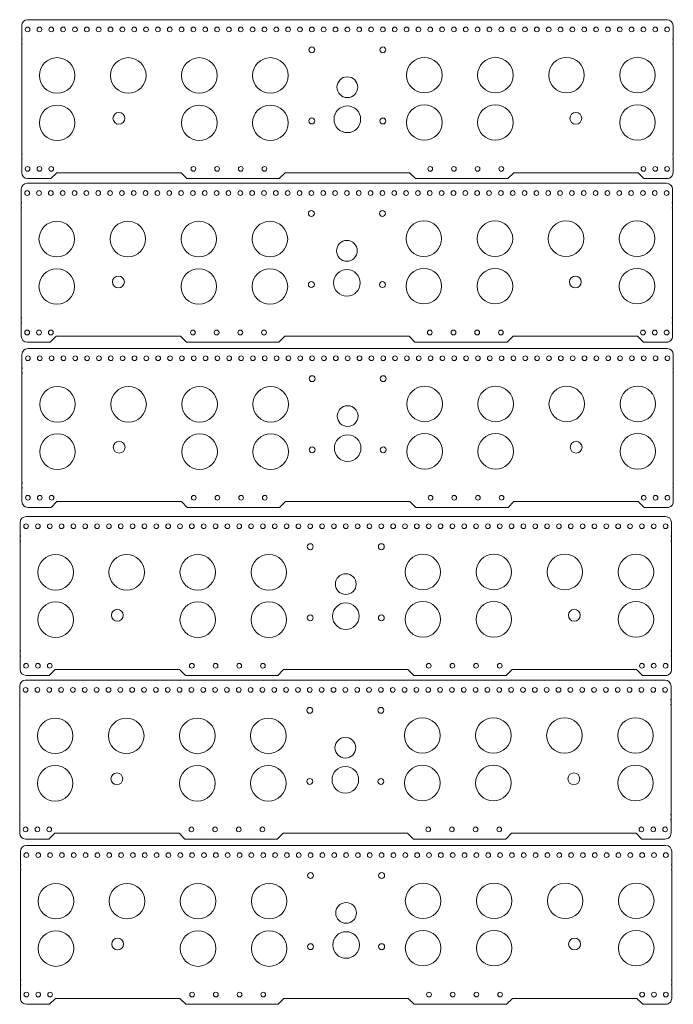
# Model space of a CAD drawing. Header units: inches. Extents: x -13.1 to 14.5, y -24.1 to 17.4.
import ezdxf

# ---------------------------------------------------------------- set-up
doc = ezdxf.new("R2010")
doc.units = ezdxf.units.IN
doc.header["$MEASUREMENT"] = 0

msp = doc.modelspace()

# ---------------------------------------------------------------- linework, layer by layer
at = {"color": 7, "linetype": 'Continuous', "lineweight": 15}
for p, q in [((-13.048, 16.626), (-13.048, 17.181)), ((-12.798, 17.431), (14.202, 17.431)), ((14.452, 17.181), (14.452, 16.626)), ((-13.048, 16.596), (-13.048, 16.414)), ((-13.048, 16.384), (-13.048, 11.774)), ((14.452, 16.414), (14.452, 16.596)), ((14.452, 11.804), (14.452, 16.384)), ((-13.048, 11.744), (-13.048, 11.562)), ((14.452, 11.804), (14.452, 11.804)), ((14.452, 11.774), (14.452, 11.804)), ((14.452, 11.562), (14.452, 11.744)), ((-13.048, 11.532), (-13.048, 10.977)), ((14.452, 10.977), (14.452, 11.532)), ((-11.82, 10.727), (-11.57, 10.977)), ((-11.57, 10.977), (-6.32, 10.977)), ((-6.32, 10.977), (-6.07, 10.727)), ((-2.173, 10.727), (-1.923, 10.977)), ((-1.923, 10.977), (3.327, 10.977)), ((3.327, 10.977), (3.577, 10.727)), ((7.474, 10.727), (7.724, 10.977)), ((7.724, 10.977), (12.974, 10.977)), ((12.974, 10.977), (13.224, 10.727)), ((-12.817, 10.529), (14.183, 10.529)), ((-12.798, 10.727), (-11.82, 10.727)), ((-6.07, 10.727), (-2.173, 10.727)), ((3.577, 10.727), (7.474, 10.727)), ((13.224, 10.727), (14.202, 10.727)), ((-13.067, 9.724), (-13.067, 10.279)), ((14.433, 10.279), (14.433, 9.724)), ((-13.067, 9.694), (-13.067, 9.512)), ((14.433, 9.512), (14.433, 9.694)), ((-13.067, 9.482), (-13.067, 4.872)), ((14.433, 4.902), (14.433, 9.482)), ((-13.067, 4.842), (-13.067, 4.66)), ((-13.067, 4.63), (-13.067, 4.075)), ((14.433, 4.902), (14.433, 4.902)), ((14.433, 4.872), (14.433, 4.902)), ((14.433, 4.66), (14.433, 4.842)), ((14.433, 4.075), (14.433, 4.63)), ((-12.817, 3.825), (-11.839, 3.825)), ((-11.839, 3.825), (-11.589, 4.075)), ((-11.589, 4.075), (-6.339, 4.075)), ((-6.339, 4.075), (-6.089, 3.825)), ((-6.089, 3.825), (-2.192, 3.825)), ((-2.192, 3.825), (-1.942, 4.075)), ((-1.942, 4.075), (3.308, 4.075)), ((3.308, 4.075), (3.558, 3.825)), ((3.558, 3.825), (7.455, 3.825)), ((7.455, 3.825), (7.705, 4.075)), ((7.705, 4.075), (12.955, 4.075)), ((12.955, 4.075), (13.205, 3.825)), ((13.205, 3.825), (14.183, 3.825)), ((-12.785, 3.558), (14.215, 3.558)), ((-13.035, 2.753), (-13.035, 3.308)), ((14.465, 3.308), (14.465, 2.753)), ((-13.035, 2.723), (-13.035, 2.541)), ((-13.035, 2.511), (-13.035, -2.099)), ((14.465, 2.541), (14.465, 2.723)), ((14.465, -2.069), (14.465, 2.511)), ((14.465, -2.069), (14.465, -2.069)), ((14.465, -2.099), (14.465, -2.069)), ((-13.035, -2.129), (-13.035, -2.311)), ((-13.035, -2.341), (-13.035, -2.896)), ((14.465, -2.311), (14.465, -2.129)), ((14.465, -2.896), (14.465, -2.341)), ((-11.807, -3.146), (-11.557, -2.896)), ((-11.557, -2.896), (-6.307, -2.896)), ((-6.307, -2.896), (-6.057, -3.146)), ((-2.16, -3.146), (-1.91, -2.896)), ((-1.91, -2.896), (3.34, -2.896)), ((3.34, -2.896), (3.59, -3.146)), ((7.487, -3.146), (7.737, -2.896)), ((7.737, -2.896), (12.987, -2.896)), ((12.987, -2.896), (13.237, -3.146)), ((-12.785, -3.146), (-11.807, -3.146)), ((-6.057, -3.146), (-2.16, -3.146)), ((3.59, -3.146), (7.487, -3.146)), ((13.237, -3.146), (14.215, -3.146)), ((-12.864, -3.53), (14.136, -3.53)), ((-13.114, -4.335), (-13.114, -3.78)), ((14.386, -3.78), (14.386, -4.335)), ((-13.114, -4.365), (-13.114, -4.547)), ((14.386, -4.547), (14.386, -4.365)), ((-13.114, -4.577), (-13.114, -9.187)), ((14.386, -9.157), (14.386, -4.577)), ((-13.114, -9.217), (-13.114, -9.399)), ((-13.114, -9.429), (-13.114, -9.984)), ((14.386, -9.157), (14.386, -9.157)), ((14.386, -9.187), (14.386, -9.157)), ((14.386, -9.399), (14.386, -9.217)), ((14.386, -9.984), (14.386, -9.429)), ((-12.864, -10.234), (-11.886, -10.234)), ((-11.886, -10.234), (-11.636, -9.984)), ((-11.636, -9.984), (-6.386, -9.984)), ((-6.386, -9.984), (-6.136, -10.234)), ((-6.136, -10.234), (-2.239, -10.234)), ((-2.239, -10.234), (-1.989, -9.984)), ((-1.989, -9.984), (3.261, -9.984)), ((3.261, -9.984), (3.511, -10.234)), ((3.511, -10.234), (7.408, -10.234)), ((7.408, -10.234), (7.658, -9.984)), ((7.658, -9.984), (12.908, -9.984)), ((12.908, -9.984), (13.158, -10.234)), ((13.158, -10.234), (14.136, -10.234)), ((-13.133, -11.237), (-13.133, -10.682)), ((-12.883, -10.432), (14.117, -10.432)), ((14.367, -10.682), (14.367, -11.237)), ((-13.133, -11.267), (-13.133, -11.449)), ((-13.133, -11.479), (-13.133, -16.089)), ((14.367, -11.449), (14.367, -11.267)), ((14.367, -16.059), (14.367, -11.479)), ((-13.133, -16.119), (-13.133, -16.301)), ((14.367, -16.059), (14.367, -16.059)), ((14.367, -16.089), (14.367, -16.059)), ((14.367, -16.301), (14.367, -16.119)), ((-13.133, -16.331), (-13.133, -16.886)), ((14.367, -16.886), (14.367, -16.331)), ((-11.905, -17.136), (-11.655, -16.886)), ((-11.655, -16.886), (-6.405, -16.886)), ((-6.405, -16.886), (-6.155, -17.136)), ((-2.258, -17.136), (-2.008, -16.886)), ((-2.008, -16.886), (3.242, -16.886)), ((3.242, -16.886), (3.492, -17.136)), ((7.389, -17.136), (7.639, -16.886)), ((7.639, -16.886), (12.889, -16.886)), ((12.889, -16.886), (13.139, -17.136)), ((-12.883, -17.136), (-11.905, -17.136)), ((-12.851, -17.403), (14.149, -17.403)), ((-6.155, -17.136), (-2.258, -17.136)), ((3.492, -17.136), (7.389, -17.136)), ((13.139, -17.136), (14.117, -17.136)), ((-13.101, -18.208), (-13.101, -17.653)), ((14.399, -17.653), (14.399, -18.208)), ((-13.101, -18.238), (-13.101, -18.42)), ((14.399, -18.42), (14.399, -18.238)), ((-13.101, -18.45), (-13.101, -23.06)), ((14.399, -23.03), (14.399, -18.45)), ((-13.101, -23.09), (-13.101, -23.272)), ((14.399, -23.03), (14.399, -23.03)), ((14.399, -23.06), (14.399, -23.03)), ((14.399, -23.272), (14.399, -23.09)), ((-13.101, -23.302), (-13.101, -23.857)), ((14.399, -23.857), (14.399, -23.302)), ((-11.873, -24.107), (-11.623, -23.857)), ((-11.623, -23.857), (-6.373, -23.857)), ((-6.373, -23.857), (-6.123, -24.107)), ((-2.226, -24.107), (-1.976, -23.857)), ((-1.976, -23.857), (3.274, -23.857)), ((3.274, -23.857), (3.524, -24.107)), ((7.421, -24.107), (7.671, -23.857)), ((7.671, -23.857), (12.921, -23.857)), ((12.921, -23.857), (13.171, -24.107)), ((-12.851, -24.107), (-11.873, -24.107)), ((-6.123, -24.107), (-2.226, -24.107)), ((3.524, -24.107), (7.421, -24.107)), ((13.171, -24.107), (14.149, -24.107))]:
    msp.add_line(p, q, dxfattribs=at)
for centre, radius in [((-12.798, 17.021), 0.1), ((-12.298, 17.021), 0.1), ((-11.798, 17.021), 0.1), ((-11.298, 17.021), 0.1), ((-10.798, 17.021), 0.1), ((-10.298, 17.021), 0.1), ((-9.798, 17.021), 0.1), ((-9.298, 17.021), 0.1), ((-8.798, 17.021), 0.1), ((-8.298, 17.021), 0.1), ((-7.798, 17.021), 0.1), ((-7.298, 17.021), 0.1), ((-6.798, 17.021), 0.1), ((-6.298, 17.021), 0.1), ((-5.798, 17.021), 0.1), ((-5.298, 17.021), 0.1), ((-4.798, 17.021), 0.1), ((-4.298, 17.021), 0.1), ((-3.798, 17.021), 0.1), ((-3.298, 17.021), 0.1), ((-2.798, 17.021), 0.1), ((-2.298, 17.021), 0.1), ((-1.798, 17.021), 0.1), ((-1.298, 17.021), 0.1), ((-0.798, 17.021), 0.1), ((-0.298, 17.021), 0.1), ((0.202, 17.021), 0.1), ((0.702, 17.021), 0.1), ((1.202, 17.021), 0.1), ((1.702, 17.021), 0.1), ((2.202, 17.021), 0.1), ((2.702, 17.021), 0.1), ((3.202, 17.021), 0.1), ((3.702, 17.021), 0.1), ((4.202, 17.021), 0.1), ((4.702, 17.021), 0.1), ((5.202, 17.021), 0.1), ((5.702, 17.021), 0.1), ((6.202, 17.021), 0.1), ((6.702, 17.021), 0.1), ((7.202, 17.021), 0.1), ((7.702, 17.021), 0.1), ((8.202, 17.021), 0.1), ((8.702, 17.021), 0.1), ((9.202, 17.021), 0.1), ((9.702, 17.021), 0.1), ((10.202, 17.021), 0.1), ((10.702, 17.021), 0.1), ((11.202, 17.021), 0.1), ((11.702, 17.021), 0.1), ((12.202, 17.021), 0.1), ((12.702, 17.021), 0.1), ((13.202, 17.021), 0.1), ((13.702, 17.021), 0.1), ((14.202, 17.021), 0.1), ((-0.798, 16.159), 0.125), ((2.202, 16.159), 0.125), ((-11.548, 15.079), 0.75), ((-8.548, 15.079), 0.75), ((-5.548, 15.079), 0.75), ((-2.548, 15.079), 0.75), ((3.952, 15.094), 0.75), ((6.952, 15.094), 0.75), ((9.952, 15.094), 0.75), ((12.952, 15.094), 0.75), ((0.702, 14.582), 0.438), ((-11.548, 13.079), 0.75), ((-5.548, 13.079), 0.75), ((-2.548, 13.079), 0.75), ((0.702, 13.229), 0.562), ((3.952, 13.094), 0.75), ((6.952, 13.094), 0.75), ((12.952, 13.094), 0.75), ((-8.944, 13.269), 0.25), ((10.349, 13.269), 0.25), ((-0.798, 13.159), 0.125), ((2.202, 13.158), 0.125), ((-12.798, 11.137), 0.1), ((-12.298, 11.137), 0.1), ((-11.798, 11.137), 0.1), ((-5.798, 11.137), 0.1), ((-4.798, 11.137), 0.1), ((-3.798, 11.137), 0.1), ((-2.798, 11.137), 0.1), ((4.202, 11.137), 0.1), ((5.202, 11.137), 0.1), ((6.202, 11.137), 0.1), ((7.202, 11.137), 0.1), ((13.202, 11.137), 0.1), ((13.702, 11.137), 0.1), ((14.202, 11.137), 0.1), ((-12.817, 10.119), 0.1), ((-12.317, 10.119), 0.1), ((-11.817, 10.119), 0.1), ((-11.317, 10.119), 0.1), ((-10.817, 10.119), 0.1), ((-10.317, 10.119), 0.1), ((-9.817, 10.119), 0.1), ((-9.317, 10.119), 0.1), ((-8.817, 10.119), 0.1), ((-8.317, 10.119), 0.1), ((-7.817, 10.119), 0.1), ((-7.317, 10.119), 0.1), ((-6.817, 10.119), 0.1), ((-6.317, 10.119), 0.1), ((-5.817, 10.119), 0.1), ((-5.317, 10.119), 0.1), ((-4.817, 10.119), 0.1), ((-4.317, 10.119), 0.1), ((-3.817, 10.119), 0.1), ((-3.317, 10.119), 0.1), ((-2.817, 10.119), 0.1), ((-2.317, 10.119), 0.1), ((-1.817, 10.119), 0.1), ((-1.317, 10.119), 0.1), ((-0.817, 10.119), 0.1), ((-0.317, 10.119), 0.1), ((0.183, 10.119), 0.1), ((0.683, 10.119), 0.1), ((1.183, 10.119), 0.1), ((1.683, 10.119), 0.1), ((2.183, 10.119), 0.1), ((2.683, 10.119), 0.1), ((3.183, 10.119), 0.1), ((3.683, 10.119), 0.1), ((4.183, 10.119), 0.1), ((4.683, 10.119), 0.1), ((5.183, 10.119), 0.1), ((5.683, 10.119), 0.1), ((6.183, 10.119), 0.1), ((6.683, 10.119), 0.1), ((7.183, 10.119), 0.1), ((7.683, 10.119), 0.1), ((8.183, 10.119), 0.1), ((8.683, 10.119), 0.1), ((9.183, 10.119), 0.1), ((9.683, 10.119), 0.1), ((10.183, 10.119), 0.1), ((10.683, 10.119), 0.1), ((11.183, 10.119), 0.1), ((11.683, 10.119), 0.1), ((12.183, 10.119), 0.1), ((12.683, 10.119), 0.1), ((13.183, 10.119), 0.1), ((13.683, 10.119), 0.1), ((14.183, 10.119), 0.1), ((-0.817, 9.257), 0.125), ((2.183, 9.257), 0.125), ((-11.567, 8.177), 0.75), ((-8.567, 8.177), 0.75), ((-5.567, 8.177), 0.75), ((-2.567, 8.177), 0.75), ((3.933, 8.192), 0.75), ((6.933, 8.192), 0.75), ((9.933, 8.192), 0.75), ((12.933, 8.192), 0.75), ((0.683, 7.68), 0.438), ((-11.567, 6.177), 0.75), ((-5.567, 6.177), 0.75), ((-2.567, 6.177), 0.75), ((0.683, 6.327), 0.562), ((3.933, 6.192), 0.75), ((6.933, 6.192), 0.75), ((12.933, 6.192), 0.75), ((-8.963, 6.367), 0.25), ((-0.817, 6.257), 0.125), ((2.183, 6.256), 0.125), ((10.33, 6.367), 0.25), ((-12.817, 4.235), 0.1), ((-12.317, 4.235), 0.1), ((-11.817, 4.235), 0.1), ((-5.817, 4.235), 0.1), ((-4.817, 4.235), 0.1), ((-3.817, 4.235), 0.1), ((-2.817, 4.235), 0.1), ((4.183, 4.235), 0.1), ((5.183, 4.235), 0.1), ((6.183, 4.235), 0.1), ((7.183, 4.235), 0.1), ((13.183, 4.235), 0.1), ((13.683, 4.235), 0.1), ((14.183, 4.235), 0.1), ((-12.785, 3.148), 0.1), ((-12.285, 3.148), 0.1), ((-11.785, 3.148), 0.1), ((-11.285, 3.148), 0.1), ((-10.785, 3.148), 0.1), ((-10.285, 3.148), 0.1), ((-9.785, 3.148), 0.1), ((-9.285, 3.148), 0.1), ((-8.785, 3.148), 0.1), ((-8.285, 3.148), 0.1), ((-7.785, 3.148), 0.1), ((-7.285, 3.148), 0.1), ((-6.785, 3.148), 0.1), ((-6.285, 3.148), 0.1), ((-5.785, 3.148), 0.1), ((-5.285, 3.148), 0.1), ((-4.785, 3.148), 0.1), ((-4.285, 3.148), 0.1), ((-3.785, 3.148), 0.1), ((-3.285, 3.148), 0.1), ((-2.785, 3.148), 0.1), ((-2.285, 3.148), 0.1), ((-1.785, 3.148), 0.1), ((-1.285, 3.148), 0.1), ((-0.785, 3.148), 0.1), ((-0.285, 3.148), 0.1), ((0.215, 3.148), 0.1), ((0.715, 3.148), 0.1), ((1.215, 3.148), 0.1), ((1.715, 3.148), 0.1), ((2.215, 3.148), 0.1), ((2.715, 3.148), 0.1), ((3.215, 3.148), 0.1), ((3.715, 3.148), 0.1), ((4.215, 3.148), 0.1), ((4.715, 3.148), 0.1), ((5.215, 3.148), 0.1), ((5.715, 3.148), 0.1), ((6.215, 3.148), 0.1), ((6.715, 3.148), 0.1), ((7.215, 3.148), 0.1), ((7.715, 3.148), 0.1), ((8.215, 3.148), 0.1), ((8.715, 3.148), 0.1), ((9.215, 3.148), 0.1), ((9.715, 3.148), 0.1), ((10.215, 3.148), 0.1), ((10.715, 3.148), 0.1), ((11.215, 3.148), 0.1), ((11.715, 3.148), 0.1), ((12.215, 3.148), 0.1), ((12.715, 3.148), 0.1), ((13.215, 3.148), 0.1), ((13.715, 3.148), 0.1), ((14.215, 3.148), 0.1), ((-0.785, 2.286), 0.125), ((2.215, 2.286), 0.125), ((-11.535, 1.206), 0.75), ((-8.535, 1.206), 0.75), ((-5.535, 1.206), 0.75), ((-2.535, 1.206), 0.75), ((3.965, 1.221), 0.75), ((6.965, 1.221), 0.75), ((9.965, 1.221), 0.75), ((12.965, 1.221), 0.75), ((0.715, 0.709), 0.438), ((-11.535, -0.794), 0.75), ((-8.932, -0.604), 0.25), ((-5.535, -0.794), 0.75), ((-2.535, -0.794), 0.75), ((0.715, -0.644), 0.562), ((3.965, -0.779), 0.75), ((6.965, -0.779), 0.75), ((10.361, -0.604), 0.25), ((12.965, -0.779), 0.75), ((-0.785, -0.714), 0.125), ((2.215, -0.714), 0.125), ((-12.785, -2.736), 0.1), ((-12.285, -2.736), 0.1), ((-11.785, -2.736), 0.1), ((-5.785, -2.736), 0.1), ((-4.785, -2.736), 0.1), ((-3.785, -2.736), 0.1), ((-2.785, -2.736), 0.1), ((4.215, -2.736), 0.1), ((5.215, -2.736), 0.1), ((6.215, -2.736), 0.1), ((7.215, -2.736), 0.1), ((13.215, -2.736), 0.1), ((13.715, -2.736), 0.1), ((14.215, -2.736), 0.1), ((-12.864, -3.94), 0.1), ((-12.364, -3.94), 0.1), ((-11.864, -3.94), 0.1), ((-11.364, -3.94), 0.1), ((-10.864, -3.94), 0.1), ((-10.364, -3.94), 0.1), ((-9.864, -3.94), 0.1), ((-9.364, -3.94), 0.1), ((-8.864, -3.94), 0.1), ((-8.364, -3.94), 0.1), ((-7.864, -3.94), 0.1), ((-7.364, -3.94), 0.1), ((-6.864, -3.94), 0.1), ((-6.364, -3.94), 0.1), ((-5.864, -3.94), 0.1), ((-5.364, -3.94), 0.1), ((-4.864, -3.94), 0.1), ((-4.364, -3.94), 0.1), ((-3.864, -3.94), 0.1), ((-3.364, -3.94), 0.1), ((-2.864, -3.94), 0.1), ((-2.364, -3.94), 0.1), ((-1.864, -3.94), 0.1), ((-1.364, -3.94), 0.1), ((-0.864, -3.94), 0.1), ((-0.364, -3.94), 0.1), ((0.136, -3.94), 0.1), ((0.636, -3.94), 0.1), ((1.136, -3.94), 0.1), ((1.636, -3.94), 0.1), ((2.136, -3.94), 0.1), ((2.636, -3.94), 0.1), ((3.136, -3.94), 0.1), ((3.636, -3.94), 0.1), ((4.136, -3.94), 0.1), ((4.636, -3.94), 0.1), ((5.136, -3.94), 0.1), ((5.636, -3.94), 0.1), ((6.136, -3.94), 0.1), ((6.636, -3.94), 0.1), ((7.136, -3.94), 0.1), ((7.636, -3.94), 0.1), ((8.136, -3.94), 0.1), ((8.636, -3.94), 0.1), ((9.136, -3.94), 0.1), ((9.636, -3.94), 0.1), ((10.136, -3.94), 0.1), ((10.636, -3.94), 0.1), ((11.136, -3.94), 0.1), ((11.636, -3.94), 0.1), ((12.136, -3.94), 0.1), ((12.636, -3.94), 0.1), ((13.136, -3.94), 0.1), ((13.636, -3.94), 0.1), ((14.136, -3.94), 0.1), ((-0.864, -4.802), 0.125), ((2.136, -4.802), 0.125), ((-11.614, -5.882), 0.75), ((-8.614, -5.882), 0.75), ((-5.614, -5.882), 0.75), ((-2.614, -5.882), 0.75), ((3.886, -5.867), 0.75), ((6.886, -5.867), 0.75), ((9.886, -5.867), 0.75), ((12.886, -5.867), 0.75), ((0.636, -6.379), 0.438), ((-11.614, -7.882), 0.75), ((-9.01, -7.692), 0.25), ((-5.614, -7.882), 0.75), ((-2.614, -7.882), 0.75), ((0.636, -7.732), 0.562), ((3.886, -7.867), 0.75), ((6.886, -7.867), 0.75), ((10.283, -7.692), 0.25), ((12.886, -7.867), 0.75), ((-0.864, -7.802), 0.125), ((2.136, -7.803), 0.125), ((-12.864, -9.824), 0.1), ((-12.364, -9.824), 0.1), ((-11.864, -9.824), 0.1), ((-5.864, -9.824), 0.1), ((-4.864, -9.824), 0.1), ((-3.864, -9.824), 0.1), ((-2.864, -9.824), 0.1), ((4.136, -9.824), 0.1), ((5.136, -9.824), 0.1), ((6.136, -9.824), 0.1), ((7.136, -9.824), 0.1), ((13.136, -9.824), 0.1), ((13.636, -9.824), 0.1), ((14.136, -9.824), 0.1), ((-12.883, -10.842), 0.1), ((-12.383, -10.842), 0.1), ((-11.883, -10.842), 0.1), ((-11.383, -10.842), 0.1), ((-10.883, -10.842), 0.1), ((-10.383, -10.842), 0.1), ((-9.883, -10.842), 0.1), ((-9.383, -10.842), 0.1), ((-8.883, -10.842), 0.1), ((-8.383, -10.842), 0.1), ((-7.883, -10.842), 0.1), ((-7.383, -10.842), 0.1), ((-6.883, -10.842), 0.1), ((-6.383, -10.842), 0.1), ((-5.883, -10.842), 0.1), ((-5.383, -10.842), 0.1), ((-4.883, -10.842), 0.1), ((-4.383, -10.842), 0.1), ((-3.883, -10.842), 0.1), ((-3.383, -10.842), 0.1), ((-2.883, -10.842), 0.1), ((-2.383, -10.842), 0.1), ((-1.883, -10.842), 0.1), ((-1.383, -10.842), 0.1), ((-0.883, -10.842), 0.1), ((-0.383, -10.842), 0.1), ((0.117, -10.842), 0.1), ((0.617, -10.842), 0.1), ((1.117, -10.842), 0.1), ((1.617, -10.842), 0.1), ((2.117, -10.842), 0.1), ((2.617, -10.842), 0.1), ((3.117, -10.842), 0.1), ((3.617, -10.842), 0.1), ((4.117, -10.842), 0.1), ((4.617, -10.842), 0.1), ((5.117, -10.842), 0.1), ((5.617, -10.842), 0.1), ((6.117, -10.842), 0.1), ((6.617, -10.842), 0.1), ((7.117, -10.842), 0.1), ((7.617, -10.842), 0.1), ((8.117, -10.842), 0.1), ((8.617, -10.842), 0.1), ((9.117, -10.842), 0.1), ((9.617, -10.842), 0.1), ((10.117, -10.842), 0.1), ((10.617, -10.842), 0.1), ((11.117, -10.842), 0.1), ((11.617, -10.842), 0.1), ((12.117, -10.842), 0.1), ((12.617, -10.842), 0.1), ((13.117, -10.842), 0.1), ((13.617, -10.842), 0.1), ((14.117, -10.842), 0.1), ((-0.883, -11.704), 0.125), ((2.117, -11.704), 0.125), ((-11.633, -12.784), 0.75), ((-8.633, -12.784), 0.75), ((-5.633, -12.784), 0.75), ((-2.633, -12.784), 0.75), ((3.867, -12.769), 0.75), ((6.867, -12.769), 0.75), ((9.867, -12.769), 0.75), ((12.867, -12.769), 0.75), ((0.617, -13.281), 0.438), ((-11.633, -14.784), 0.75), ((-5.633, -14.784), 0.75), ((-2.633, -14.784), 0.75), ((0.617, -14.634), 0.562), ((3.867, -14.769), 0.75), ((6.867, -14.769), 0.75), ((12.867, -14.769), 0.75), ((-9.029, -14.594), 0.25), ((10.264, -14.594), 0.25), ((-0.883, -14.704), 0.125), ((2.117, -14.705), 0.125), ((-12.883, -16.726), 0.1), ((-12.383, -16.726), 0.1), ((-11.883, -16.726), 0.1), ((-5.883, -16.726), 0.1), ((-4.883, -16.726), 0.1), ((-3.883, -16.726), 0.1), ((-2.883, -16.726), 0.1), ((4.117, -16.726), 0.1), ((5.117, -16.726), 0.1), ((6.117, -16.726), 0.1), ((7.117, -16.726), 0.1), ((13.117, -16.726), 0.1), ((13.617, -16.726), 0.1), ((14.117, -16.726), 0.1), ((-12.851, -17.813), 0.1), ((-12.351, -17.813), 0.1), ((-11.851, -17.813), 0.1), ((-11.351, -17.813), 0.1), ((-10.851, -17.813), 0.1), ((-10.351, -17.813), 0.1), ((-9.851, -17.813), 0.1), ((-9.351, -17.813), 0.1), ((-8.851, -17.813), 0.1), ((-8.351, -17.813), 0.1), ((-7.851, -17.813), 0.1), ((-7.351, -17.813), 0.1), ((-6.851, -17.813), 0.1), ((-6.351, -17.813), 0.1), ((-5.851, -17.813), 0.1), ((-5.351, -17.813), 0.1), ((-4.851, -17.813), 0.1), ((-4.351, -17.813), 0.1), ((-3.851, -17.813), 0.1), ((-3.351, -17.813), 0.1), ((-2.851, -17.813), 0.1), ((-2.351, -17.813), 0.1), ((-1.851, -17.813), 0.1), ((-1.351, -17.813), 0.1), ((-0.851, -17.813), 0.1), ((-0.351, -17.813), 0.1), ((0.149, -17.813), 0.1), ((0.649, -17.813), 0.1), ((1.149, -17.813), 0.1), ((1.649, -17.813), 0.1), ((2.149, -17.813), 0.1), ((2.649, -17.813), 0.1), ((3.149, -17.813), 0.1), ((3.649, -17.813), 0.1), ((4.149, -17.813), 0.1), ((4.649, -17.813), 0.1), ((5.149, -17.813), 0.1), ((5.649, -17.813), 0.1), ((6.149, -17.813), 0.1), ((6.649, -17.813), 0.1), ((7.149, -17.813), 0.1), ((7.649, -17.813), 0.1), ((8.149, -17.813), 0.1), ((8.649, -17.813), 0.1), ((9.149, -17.813), 0.1), ((9.649, -17.813), 0.1), ((10.149, -17.813), 0.1), ((10.649, -17.813), 0.1), ((11.149, -17.813), 0.1), ((11.649, -17.813), 0.1), ((12.149, -17.813), 0.1), ((12.649, -17.813), 0.1), ((13.149, -17.813), 0.1), ((13.649, -17.813), 0.1), ((14.149, -17.813), 0.1), ((-0.851, -18.675), 0.125), ((2.149, -18.675), 0.125), ((-11.601, -19.755), 0.75), ((-8.601, -19.755), 0.75), ((-5.601, -19.755), 0.75), ((-2.601, -19.755), 0.75), ((3.899, -19.74), 0.75), ((6.899, -19.74), 0.75), ((9.899, -19.74), 0.75), ((12.899, -19.74), 0.75), ((0.649, -20.252), 0.438), ((-11.601, -21.755), 0.75), ((-5.601, -21.755), 0.75), ((-2.601, -21.755), 0.75), ((0.649, -21.605), 0.562), ((3.899, -21.74), 0.75), ((6.899, -21.74), 0.75), ((12.899, -21.74), 0.75), ((-8.998, -21.565), 0.25), ((-0.851, -21.675), 0.125), ((2.149, -21.675), 0.125), ((10.295, -21.565), 0.25), ((-12.851, -23.697), 0.1), ((-12.351, -23.697), 0.1), ((-11.851, -23.697), 0.1), ((-5.851, -23.697), 0.1), ((-4.851, -23.697), 0.1), ((-3.851, -23.697), 0.1), ((-2.851, -23.697), 0.1), ((4.149, -23.697), 0.1), ((5.149, -23.697), 0.1), ((6.149, -23.697), 0.1), ((7.149, -23.697), 0.1), ((13.149, -23.697), 0.1), ((13.649, -23.697), 0.1), ((14.149, -23.697), 0.1)]:
    msp.add_circle(centre, radius, dxfattribs=at)
for centre, radius, start, end in [((-12.798, 17.181), 0.25, 90, 180), ((14.202, 17.181), 0.25, 0, 90), ((-13.048, 16.611), 0.015, 270, 90), ((14.452, 16.611), 0.015, 90, 270), ((-13.048, 16.399), 0.015, 270, 90), ((14.452, 16.399), 0.015, 90, 270), ((-13.048, 11.759), 0.015, 270, 90), ((14.452, 11.759), 0.015, 90.0003, 270.0003), ((-13.048, 11.547), 0.015, 270.0003, 90.0005), ((14.452, 11.547), 0.015, 90.0003, 270.0003), ((-12.798, 10.977), 0.25, 180.0003, 270.0003), ((14.202, 10.977), 0.25, 270.0003, 0.0003), ((-12.817, 10.279), 0.25, 90, 180), ((14.183, 10.279), 0.25, 0, 90), ((-13.067, 9.709), 0.015, 270, 90), ((14.433, 9.709), 0.015, 90, 270), ((-13.067, 9.497), 0.015, 270, 90), ((14.433, 9.497), 0.015, 90, 270), ((-13.067, 4.857), 0.015, 270, 90), ((-13.067, 4.645), 0.015, 270.0003, 90.0005), ((14.433, 4.857), 0.015, 90.0003, 270.0003), ((14.433, 4.645), 0.015, 90.0003, 270.0003), ((-12.817, 4.075), 0.25, 180.0003, 270.0003), ((14.183, 4.075), 0.25, 270.0003, 0.0003), ((-12.785, 3.308), 0.25, 90, 180), ((14.215, 3.308), 0.25, 0, 90), ((-13.035, 2.738), 0.015, 270, 90), ((-13.035, 2.526), 0.015, 270, 90), ((14.465, 2.738), 0.015, 90, 270), ((14.465, 2.526), 0.015, 90, 270), ((-13.035, -2.114), 0.015, 270, 90), ((-13.035, -2.326), 0.015, 270.0003, 90.0005), ((14.465, -2.114), 0.015, 90.0003, 270.0003), ((14.465, -2.326), 0.015, 90.0003, 270.0003), ((-12.785, -2.896), 0.25, 180.0003, 270.0003), ((14.215, -2.896), 0.25, 270.0003, 0.0003), ((-12.864, -3.78), 0.25, 90, 180), ((14.136, -3.78), 0.25, 0, 90), ((-13.114, -4.35), 0.015, 270, 90), ((-13.114, -4.562), 0.015, 270, 90), ((14.386, -4.35), 0.015, 90, 270), ((14.386, -4.562), 0.015, 90, 270), ((-13.114, -9.202), 0.015, 270, 90), ((-13.114, -9.414), 0.015, 270.0003, 90.0005), ((14.386, -9.202), 0.015, 90.0003, 270.0003), ((14.386, -9.414), 0.015, 90.0003, 270.0003), ((-12.864, -9.984), 0.25, 180.0003, 270.0003), ((14.136, -9.984), 0.25, 270.0003, 0.0003), ((-12.883, -10.682), 0.25, 90, 180), ((14.117, -10.682), 0.25, 0, 90), ((-13.133, -11.252), 0.015, 270, 90), ((-13.133, -11.464), 0.015, 270, 90), ((14.367, -11.252), 0.015, 90, 270), ((14.367, -11.464), 0.015, 90, 270), ((-13.133, -16.104), 0.015, 270, 90), ((14.367, -16.104), 0.015, 90.0003, 270.0003), ((-13.133, -16.316), 0.015, 270.0003, 90.0005), ((14.367, -16.316), 0.015, 90.0003, 270.0003), ((-12.883, -16.886), 0.25, 180.0003, 270.0003), ((14.117, -16.886), 0.25, 270.0003, 0.0003), ((-12.851, -17.653), 0.25, 90, 180), ((14.149, -17.653), 0.25, 0, 90), ((-13.101, -18.223), 0.015, 270, 90), ((14.399, -18.223), 0.015, 90, 270), ((-13.101, -18.435), 0.015, 270, 90), ((14.399, -18.435), 0.015, 90, 270), ((-13.101, -23.075), 0.015, 270, 90), ((14.399, -23.075), 0.015, 90.0003, 270.0003), ((-13.101, -23.287), 0.015, 270.0003, 90.0005), ((14.399, -23.287), 0.015, 90.0003, 270.0003), ((-12.851, -23.857), 0.25, 180.0003, 270.0003), ((14.149, -23.857), 0.25, 270.0003, 0.0003)]:
    msp.add_arc(centre, radius, start, end, dxfattribs=at)

doc.saveas('drawing.dxf')
